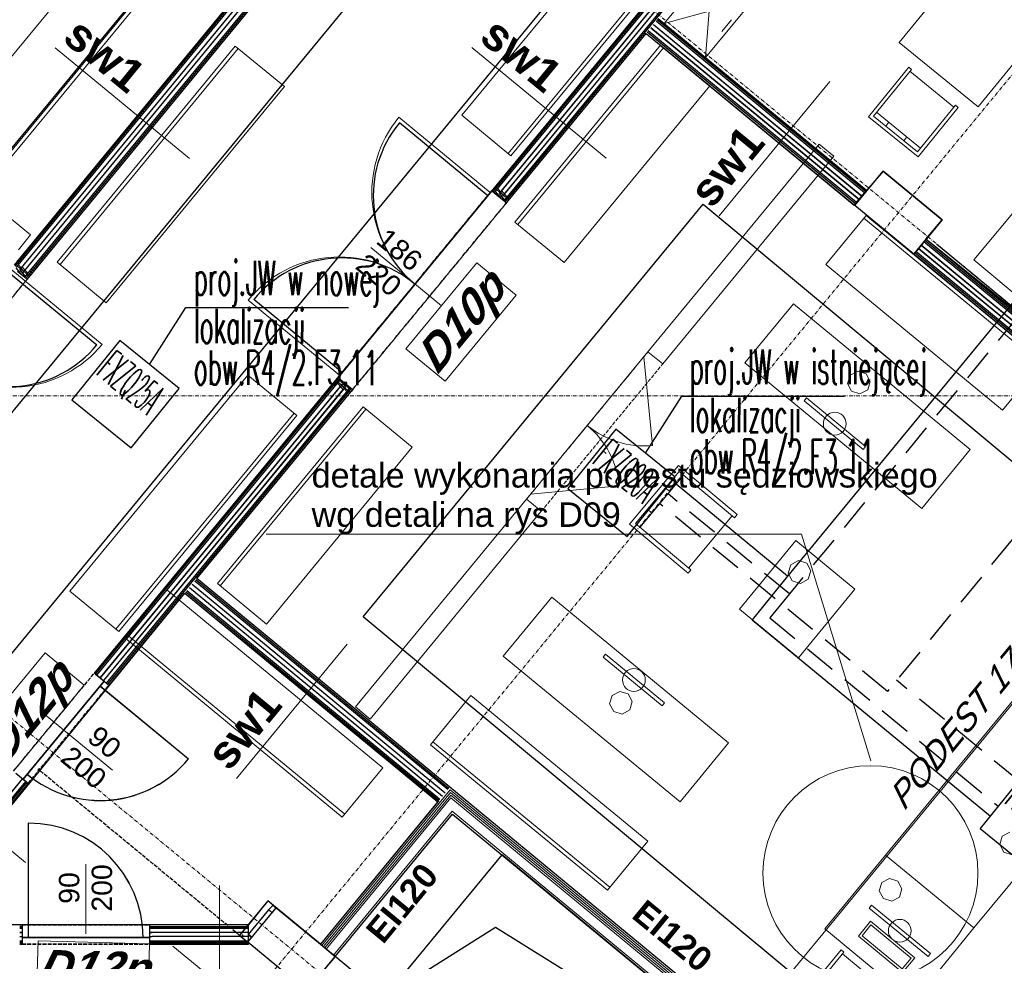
# Model space of a CAD drawing. Header units: millimetres. Extents: x -8642 to 28269, y -6609 to 3701.
# Tile 187 of 256: x 6579 to 7353, y -4508 to -3768. Entities that reach past the tile are written whole.
import ezdxf
from ezdxf.enums import TextEntityAlignment as Align

# ---------------------------------------------------------------- set-up
doc = ezdxf.new("R2010")
doc.units = ezdxf.units.MM
doc.header["$LTSCALE"] = 1000
doc.header["$MEASUREMENT"] = 0
for name, pattern in [('DASHED', [19.05, 12.7, -6.35]), ('rzut 1 pietra$0$ArchiTECH.PC 1. Line Type', [0.004, 0.003, -0.001]), ('rzut 1 pietra$0$ArchiTECH.PC 5. Line Type', [0.0053, 0.003, -0.001, 0.0003, -0.001]), ('rzut 1 pietra$0$ArchiTECH.PC Solid Line Type', [0]), ('SUFIT_1 PIETRO$0$ArchiTECH.PC 1. Line Type', [0.004, 0.003, -0.001]), ('SUFIT_1 PIETRO$0$ArchiTECH.PC Solid Line Type', [0])]:
    doc.linetypes.add(name, pattern=pattern)
doc.layers.get('0').update_dxf_attribs({"lineweight": 25})
for name, color, linetype, lineweight in [('_Etap_1_klimatyzator_w starej_lokalizacji', 5, 'Continuous', 30), ('_Etap_1_opis', 7, 'Continuous', 30), ('_Etap_5_klimatyzator_w nowej_lokalizacji', 7, 'Continuous', 30), ('IS_ARCH', 254, 'Continuous', 18), ('IS_FREON_GAZ', 254, 'DASHED', 30), ('IS_HC_FREON_CIECZ', 254, 'Continuous', 30)]:
    doc.layers.add(name, color=color, linetype=linetype, lineweight=lineweight)
for name, color, linetype in [('IS_WK_KAN_SKROPLINY', 254, 'DASHED'), ('SUFIT_1 PIETRO$0$ELEM KONSTRUKCJI - inwent', 254, 'Continuous'), ('SUFIT_1 PIETRO$0$INWENTARYZACJA', 254, 'Continuous'), ('SUFIT_1 PIETRO$0$Kalka 1', 254, 'Continuous'), ('SUFIT_1 PIETRO$0$sciany projektowane', 254, 'Continuous'), ('SUFIT_1 PIETRO$0$TYP SUFITÓW_NOWYCH', 254, 'Continuous')]:
    doc.layers.add(name, color=color, linetype=linetype)
doc.styles.add('romans1', font='simplex.shx', dxfattribs={"width": 0.8})
doc.styles.add('rzut 1 pietra$0$ArchiTECHStyle1', font='arial.ttf', dxfattribs={"height": 0.16})
doc.styles.add('rzut 1 pietra$0$ArchiTECHStyle2', font='ariali.ttf', dxfattribs={"oblique": 15, "height": 0.16})
doc.styles.add('rzut 1 pietra$0$ArchiTECHStyle3', font='arialbd.ttf', dxfattribs={"height": 0.192})
doc.styles.add('rzut 1 pietra$0$ArchiTECHStyle4', font='arialbi.ttf', dxfattribs={"oblique": 15, "height": 0.256})

# ---------------------------------------------------------------- blocks, each defined once
blk = doc.blocks.new('jw_FXZQ25A')
blk.add_lwpolyline([(0, 0), (60, 0), (60, 60), (0, 60)], close=True)
at = {"color": 7, "style": 'romans1', "width": 0.35}
blk.add_text('FXZQ25A', height=25, rotation=359.91893, dxfattribs=at).set_placement((1.49, 27.37))
blk = doc.blocks.new('jw_FXZQ20A')
blk.add_lwpolyline([(0, 0), (60, 0), (60, 60), (0, 60)], close=True)
at = {"color": 7, "style": 'romans1', "width": 0.35}
blk.add_text('FXZQ20A', height=25, rotation=359.91893, dxfattribs=at).set_placement((1.49, 27.37))
blk = doc.blocks.new('jw_FXZQ32A')
blk.add_lwpolyline([(0, 0), (60, 0), (60, 60), (0, 60)], close=True)
at = {"color": 7, "style": 'romans1', "width": 0.35}
blk.add_text('FXZQ32A', height=25, rotation=359.91893, dxfattribs=at).set_placement((1.49, 27.37))

msp = doc.modelspace()

# ---------------------------------------------------------------- linework, layer by layer
at = {"layer": '_Etap_1_opis'}
for p, q in [((6681.44, -4039.31), (6709.88, -3994.5)), ((6709.88, -3994.5), (6837.76, -3994.5)), ((7071.15, -4109.07), (7099.59, -4064.26)), ((7099.59, -4064.26), (7227.47, -4064.26))]:
    msp.add_line(p, q, dxfattribs=at)
at = {"layer": 'IS_ARCH', "linetype": 'rzut 1 pietra$0$ArchiTECH.PC 5. Line Type'}
for p, q in [((11029.06, 640.28), (6163.57, -5262.21)), ((6344.02, -3156.71), (8494.04, -4929)), ((5712.64, -3608.22), (8016.99, -5507.73)), ((-3575.49, -4062.89), (8802.36, -4064.08))]:
    msp.add_line(p, q, dxfattribs=at)
at = {"layer": 'IS_ARCH', "linetype": 'rzut 1 pietra$0$ArchiTECH.PC Solid Line Type'}
for p, q in [((6928.86, -3531.85), (6576.79, -3958.95)), ((6577.76, -3959.74), (6930.62, -3531.68)), ((6578.72, -3960.54), (6932.38, -3531.51)), ((6581.29, -3962.66), (6937.07, -3531.06)), ((6583.87, -3964.78), (6941.76, -3530.6)), ((6586.44, -3966.9), (6946.45, -3530.15)), ((6587.4, -3967.69), (6948.21, -3529.98)), ((6588.37, -3968.49), (6949.97, -3529.81)), ((7168.1, -3638.57), (6953.51, -3898.9)), ((6954.47, -3899.7), (7169.07, -3639.36)), ((6955.44, -3900.49), (7170.03, -3640.16)), ((7172.6, -3642.28), (6958.01, -3902.61)), ((7175.18, -3644.4), (6960.58, -3904.73)), ((6963.15, -3906.85), (7177.75, -3646.52)), ((6964.12, -3907.65), (7178.71, -3647.32)), ((7066.76, -3673.8), (6926.83, -3843.55)), ((6963.09, -3873.45), (7103.03, -3703.69)), ((6965.41, -3875.36), (7105.34, -3705.6)), ((6521.71, -3859.42), (6636.2, -3720.53)), ((7085.85, -3771.43), (7124.02, -3725.13)), ((7124.02, -3725.13), (7118.26, -3798.14)), ((7270.58, -3786.45), (7321, -3724.34)), ((6672.47, -3750.42), (6557.98, -3889.32)), ((6674.78, -3752.33), (6560.29, -3891.23)), ((7085.85, -3771.43), (7156.42, -3751.84)), ((7156.42, -3751.84), (7118.26, -3798.14)), ((6587.88, -3937.58), (6366.7, -3755.26)), ((7244.78, -3902.43), (7081.19, -3767.59)), ((7075.36, -3774.66), (7238.95, -3909.51)), ((7077.48, -3772.09), (7241.07, -3906.94)), ((7243.19, -3904.36), (7079.6, -3769.51)), ((7243.99, -3903.4), (7080.4, -3768.55)), ((7118.26, -3798.14), (7085.85, -3771.43)), ((7085.85, -3771.43), (7085.85, -3771.43)), ((7131.21, -3777.71), (7138.84, -3768.45)), ((7383.11, -3774.76), (7332.68, -3836.87)), ((6965.08, -3908.44), (7071.65, -3779.16)), ((7071.65, -3779.16), (7235.24, -3914.01)), ((7236.04, -3913.04), (7072.45, -3778.2)), ((7236.83, -3912.08), (7073.24, -3777.23)), ((6712.68, -3877.47), (6607.16, -3790.49)), ((6608.8, -3958.99), (6748.73, -3789.23)), ((6611.11, -3960.9), (6751.05, -3791.14)), ((6748.73, -3789.23), (6787.31, -3821.03)), ((7040.16, -3877.16), (6934.64, -3790.17)), ((7083.01, -3788.52), (6968.52, -3927.42)), ((7085.33, -3790.43), (6970.83, -3929.33)), ((7121.59, -3820.33), (7083.01, -3788.52)), ((7332.68, -3836.87), (7270.58, -3786.45)), ((7278, -3805.84), (7246.49, -3844.65)), ((7280.12, -3807.55), (7278, -3805.84)), ((7250.32, -3844.26), (7280.12, -3807.55)), ((7278.97, -3808.97), (7313.56, -3837.04)), ((6787.31, -3821.03), (6647.38, -3990.79)), ((7007.1, -3959.22), (7121.59, -3820.33)), ((7216.12, -3817.02), (7129.14, -3922.54)), ((7314.7, -3835.63), (7284.91, -3872.33)), ((7285.3, -3876.17), (7316.82, -3837.35)), ((7316.82, -3837.35), (7314.7, -3835.63)), ((6949.06, -3904.3), (6877.29, -3845.15)), ((6926.83, -3843.55), (6965.41, -3875.36)), ((7246.49, -3844.65), (7285.3, -3876.17)), ((7284.91, -3872.33), (7250.32, -3844.26)), ((7252.72, -3841.16), (7287.37, -3869.3)), ((7259.92, -3852.05), (7262.31, -3848.96)), ((7276.5, -3860.47), (7274.04, -3863.51)), ((7207.64, -3866.14), (7073.08, -4029.38)), ((7219.22, -3875.68), (7207.64, -3866.14)), ((7084.66, -4038.92), (7219.22, -3875.68)), ((7235.63, -3914.33), (7257.89, -3887.32)), ((7257.89, -3887.32), (7304.19, -3925.49)), ((6953.51, -3898.9), (6952.24, -3900.44)), ((6953.2, -3901.24), (6954.47, -3899.7)), ((6827.57, -4051.68), (6952.24, -3900.44)), ((6952.24, -3900.44), (6827.57, -4051.68)), ((6827.57, -4051.68), (6952.24, -3900.44)), ((6952.24, -3900.44), (6953.2, -3901.24)), ((6953.2, -3901.24), (6954.17, -3902.03)), ((6954.17, -3902.03), (6955.44, -3900.49)), ((6954.17, -3902.03), (6956.09, -3903.62)), ((6955, -3901.02), (6959.38, -3906.34)), ((6956.09, -3903.62), (6961.88, -3908.4)), ((6957.94, -3902.55), (6962.32, -3907.87)), ((6961.88, -3908.4), (6963.15, -3906.85)), ((6962.85, -3909.19), (6964.12, -3907.65)), ((7235.24, -3914.01), (7244.78, -3902.43)), ((6961.88, -3908.4), (6962.85, -3909.19)), ((6962.85, -3909.19), (6963.81, -3909.99)), ((6963.81, -3909.99), (6965.08, -3908.44)), ((7281.93, -3952.49), (7235.63, -3914.33)), ((7329.05, -3957.04), (7367.56, -3911.03)), ((7244.54, -3922.15), (7212.78, -3960.77)), ((7383.55, -4036.5), (7244.54, -3922.15)), ((6968.52, -3927.42), (7007.1, -3959.22)), ((7381.65, -4038.82), (7242.63, -3924.47)), ((7304.19, -3925.49), (7281.93, -3952.49)), ((6578.33, -3949.15), (6587.88, -3937.58)), ((7291.47, -3940.92), (7281.93, -3952.49)), ((7287.76, -3945.42), (7573.2, -4180.71)), ((7575.32, -4178.14), (7289.88, -3942.85)), ((7576.11, -4177.17), (7290.67, -3941.88)), ((7389.64, -4021.84), (7291.47, -3940.92)), ((6910.74, -3993.24), (6855.18, -3947.44)), ((7281.93, -3952.49), (7567.37, -4187.78)), ((7568.16, -4186.82), (7282.72, -3951.53)), ((7568.96, -4185.85), (7283.52, -3950.56)), ((7285.64, -3947.99), (7571.08, -4183.28)), ((6578.29, -3961.07), (6582.67, -3966.38)), ((6647.38, -3990.79), (6608.8, -3958.99)), ((6882.88, -4027.03), (6938.59, -3959.45)), ((6938.59, -3959.45), (6969.45, -3984.89)), ((7212.78, -3960.77), (7351.79, -4075.12)), ((7390.4, -4008.39), (7329.05, -3957.04)), ((6572.34, -3964.35), (6644.1, -4023.5)), ((6577.45, -3962.08), (6579.38, -3963.67)), ((6579.38, -3963.67), (6585.17, -3968.44)), ((6581.22, -3962.6), (6585.6, -3967.91)), ((6585.17, -3968.44), (6586.44, -3966.9)), ((6585.17, -3968.44), (6586.13, -3969.24)), ((6586.13, -3969.24), (6587.4, -3967.69)), ((6586.13, -3969.24), (6587.1, -3970.03)), ((6587.1, -3970.03), (6588.37, -3968.49)), ((6969.45, -3984.89), (6913.75, -4052.47)), ((6830.75, -4047.83), (6758.99, -3988.67)), ((7149.25, -4038), (7187.37, -3991.66)), ((7187.37, -3991.66), (7326.38, -4106.01)), ((6913.75, -4052.47), (6882.88, -4027.03)), ((6977.67, -4145.12), (7073.08, -4029.38)), ((7073.08, -4029.38), (6977.67, -4145.12)), ((7073.08, -4029.38), (6977.67, -4145.12)), ((7073.08, -4029.38), (7076.94, -4032.56)), ((7069.9, -4033.24), (7076.61, -4102.91)), ((7076.94, -4032.56), (7084.66, -4038.92)), ((7288.26, -4152.35), (7149.25, -4038)), ((7351.79, -4075.12), (7383.55, -4036.5)), ((7237.95, -4044.59), (7231.9, -4047.82)), ((7244.51, -4046.59), (7237.95, -4044.59)), ((7247.73, -4052.64), (7244.51, -4046.59)), ((6758.62, -4047.61), (6618.69, -4217.37)), ((6826.29, -4053.23), (6638.01, -4281.65)), ((6638.97, -4282.44), (6827.26, -4054.02)), ((6797.21, -4079.41), (6758.62, -4047.61)), ((6826.29, -4053.23), (6827.57, -4051.68)), ((6827.26, -4054.02), (6828.53, -4052.48)), ((6827.57, -4051.68), (6828.53, -4052.48)), ((6828.22, -4054.82), (6829.5, -4053.28)), ((6828.53, -4052.48), (6829.5, -4053.28)), ((6829.06, -4053.8), (6833.44, -4059.12)), ((6829.5, -4053.28), (6831.43, -4054.87)), ((7231.9, -4047.82), (7229.9, -4054.37)), ((7229.9, -4054.37), (7233.13, -4060.42)), ((7231.9, -4047.82), (7231.9, -4047.82)), ((7245.74, -4059.2), (7247.73, -4052.64)), ((6639.94, -4283.24), (6828.22, -4054.82)), ((6830.8, -4056.94), (6642.51, -4285.36)), ((6833.37, -4059.06), (6645.08, -4287.48)), ((6647.65, -4289.6), (6835.94, -4061.18)), ((6648.62, -4290.39), (6836.9, -4061.97)), ((6831.43, -4054.87), (6837.21, -4059.64)), ((6831.99, -4055.33), (6836.38, -4060.65)), ((6835.94, -4061.18), (6837.21, -4059.64)), ((6836.9, -4061.97), (6838.18, -4060.43)), ((6837.21, -4059.64), (6838.18, -4060.43)), ((6839.14, -4061.23), (6837.87, -4062.77)), ((6838.18, -4060.43), (6839.14, -4061.23)), ((7233.13, -4060.42), (7239.69, -4062.42)), ((7239.69, -4062.42), (7245.74, -4059.2)), ((6718.62, -4207.43), (6837.87, -4062.77)), ((7197.68, -4065.63), (7195.77, -4067.95)), ((7195.77, -4067.95), (7242.07, -4106.11)), ((7243.97, -4103.8), (7197.68, -4065.63)), ((6654.96, -4247.26), (6794.89, -4077.5)), ((6849.14, -4072.53), (6734.65, -4211.42)), ((6851.46, -4074.43), (6736.97, -4213.33)), ((6887.73, -4104.33), (6849.14, -4072.53)), ((6657.27, -4249.17), (6797.21, -4079.41)), ((6773.23, -4243.22), (6887.73, -4104.33)), ((7242.07, -4106.11), (7243.97, -4103.8)), ((7326.38, -4106.01), (7288.26, -4152.35)), ((7058.55, -4164.75), (7097.05, -4118.73)), ((7097.46, -4123.34), (7063.16, -4164.34)), ((7097.05, -4118.73), (7143.07, -4157.24)), ((7140.97, -4159.75), (7097.46, -4123.34)), ((7066.68, -4167.43), (7101.06, -4126.35)), ((6980.85, -4141.27), (7050.53, -4134.56)), ((7090.28, -4139.24), (7086.68, -4136.23)), ((7149.28, -4560.75), (7501.62, -4133.59)), ((6977.67, -4145.12), (6843.11, -4308.37)), ((6977.67, -4145.12), (6981.53, -4148.3)), ((6854.68, -4317.91), (6989.25, -4154.66)), ((6981.53, -4148.3), (6989.25, -4154.66)), ((7072.68, -4152.96), (7076.21, -4156.05)), ((7104.99, -4199.34), (7139.29, -4158.35)), ((7143.07, -4157.24), (7140.97, -4159.75)), ((7104.56, -4203.25), (7058.55, -4164.75)), ((7063.16, -4164.34), (7106.66, -4200.74)), ((7193.73, -4172.64), (6772.98, -4172.64)), ((7144.92, -4231.68), (7189.39, -4177.61)), ((7189.39, -4177.61), (7235.72, -4215.73)), ((7248.2, -4350.77), (7193.73, -4172.64)), ((7463.04, -4177.72), (7259.76, -4424.85)), ((7191.29, -4193.45), (7185.24, -4196.67)), ((7197.85, -4195.44), (7191.29, -4193.45)), ((7106.66, -4200.74), (7104.56, -4203.25)), ((7185.24, -4196.67), (7183.25, -4203.23)), ((7185.24, -4196.67), (7185.24, -4196.67)), ((7201.08, -4201.49), (7197.85, -4195.44)), ((7199.08, -4208.05), (7201.08, -4201.49)), ((6915.81, -4373.22), (6717.03, -4209.36)), ((6916.61, -4372.26), (6717.83, -4208.4)), ((6917.4, -4371.29), (6718.62, -4207.43)), ((7183.25, -4203.23), (7186.47, -4209.28)), ((7186.47, -4209.28), (7193.03, -4211.28)), ((7193.03, -4211.28), (7199.08, -4208.05)), ((6694.91, -4216.39), (6663.11, -4254.97)), ((6864.67, -4356.32), (6694.91, -4216.39)), ((6909.45, -4380.94), (6710.67, -4217.08)), ((6712.79, -4214.51), (6911.57, -4378.37)), ((6714.91, -4211.94), (6913.69, -4375.79)), ((6734.65, -4211.42), (6773.23, -4243.22)), ((7235.72, -4215.73), (7191.25, -4269.79)), ((6618.69, -4217.37), (6657.27, -4249.17)), ((6649.58, -4291.19), (6709.08, -4219.01)), ((6709.08, -4219.01), (6907.86, -4382.87)), ((6908.66, -4381.9), (6709.87, -4218.04)), ((6997.42, -4222.19), (6959.3, -4268.53)), ((7136.43, -4336.54), (6997.42, -4222.19)), ((7191.25, -4269.79), (7144.92, -4231.68)), ((7329.26, -4482.03), (7532.55, -4234.89)), ((6663.11, -4254.97), (6832.87, -4394.9)), ((6665.02, -4252.65), (6834.78, -4392.59)), ((6836.62, -4259.03), (6749.64, -4364.55)), ((6543.54, -4333.37), (6599.24, -4265.79)), ((6599.24, -4265.79), (6630.11, -4291.23)), ((6959.3, -4268.53), (7098.31, -4382.88)), ((7039.79, -4266.94), (7037.88, -4269.25)), ((7037.88, -4269.25), (7084.18, -4307.41)), ((7086.09, -4305.1), (7039.79, -4266.94)), ((6638.01, -4281.65), (6638.97, -4282.44)), ((6638.97, -4282.44), (6639.94, -4283.24)), ((6639.94, -4283.24), (6645.72, -4288.01)), ((6630.11, -4291.23), (6574.4, -4358.81)), ((6582.12, -4365.17), (6645.72, -4288.01)), ((6645.72, -4288.01), (6582.12, -4365.17)), ((6645.72, -4288.01), (6582.12, -4365.17)), ((6642.54, -4291.86), (6711.99, -4349.11)), ((6645.72, -4288.01), (6647.65, -4289.6)), ((6647.65, -4289.6), (6648.62, -4290.39)), ((6648.62, -4290.39), (6649.58, -4291.19)), ((6902.13, -4338.03), (6933.89, -4299.42)), ((6933.89, -4299.42), (7072.9, -4413.77)), ((7044.88, -4299.35), (7042.88, -4305.91)), ((7050.93, -4296.13), (7044.88, -4299.35)), ((7044.88, -4299.35), (7044.88, -4299.35)), ((7057.49, -4298.13), (7050.93, -4296.13)), ((7060.71, -4304.18), (7057.49, -4298.13)), ((6843.11, -4308.37), (6854.68, -4317.91)), ((7042.88, -4305.91), (7046.11, -4311.96)), ((7058.71, -4310.73), (7060.71, -4304.18)), ((7084.18, -4307.41), (7086.09, -4305.1)), ((6597.67, -4313.19), (6652.15, -4358.1)), ((7046.11, -4311.96), (7052.67, -4313.96)), ((7052.67, -4313.96), (7058.71, -4310.73)), ((7041.14, -4452.38), (6902.13, -4338.03)), ((7043.05, -4450.07), (6904.03, -4335.72)), ((7098.31, -4382.88), (7136.43, -4336.54)), ((6583.86, -4430.7), (6478.34, -4343.72)), ((6832.87, -4394.9), (6864.67, -4356.32)), ((6576.33, -4360.4), (6582.12, -4365.17)), ((6581.47, -4364.64), (6501.14, -4462.09)), ((6503.72, -4464.21), (6584.05, -4366.76)), ((6504.68, -4465.01), (6585.01, -4367.55)), ((6519.63, -4448.83), (6585.98, -4368.35)), ((6582.12, -4365.17), (6584.05, -4366.76)), ((6584.05, -4366.76), (6585.01, -4367.55)), ((6585.01, -4367.55), (6585.98, -4368.35)), ((7352.96, -4730.33), (6917.4, -4371.29)), ((6816.79, -4495.71), (6917.61, -4373.41)), ((6817.95, -4496.66), (6917.81, -4375.52)), ((6819.11, -4497.62), (6918.01, -4377.63)), ((6917.61, -4373.41), (7352.01, -4731.49)), ((6917.81, -4375.52), (7351.05, -4732.64)), ((6918.01, -4377.63), (7350.1, -4733.8)), ((6907.86, -4382.87), (6815.63, -4494.76)), ((6820.26, -4498.57), (6918.22, -4379.74)), ((6918.22, -4379.74), (7349.15, -4734.96)), ((6826.05, -4503.34), (6919.23, -4390.3)), ((6919.23, -4390.3), (7344.38, -4740.75)), ((6586.31, -4489.55), (6586.31, -4399.55)), ((7351.45, -4409.9), (7349.46, -4416.46)), ((7357.5, -4406.68), (7351.45, -4409.9)), ((7351.45, -4409.9), (7351.45, -4409.9)), ((7072.9, -4413.77), (7041.14, -4452.38)), ((7349.46, -4416.46), (7352.68, -4422.51)), ((6866.18, -4536.27), (6958.41, -4424.38)), ((6958.41, -4424.38), (7258.94, -4672.27)), ((7259.76, -4424.85), (7212.11, -4482.77)), ((7259.76, -4424.85), (7329.26, -4482.03)), ((7329.26, -4482.03), (7259.76, -4424.85)), ((7352.68, -4422.51), (7359.24, -4424.51)), ((6631.31, -4486.74), (6631.31, -4431.92)), ((6736.35, -4448.55), (6736.35, -4585.3)), ((7256.86, -4446.37), (7254.86, -4452.93)), ((7262.91, -4443.15), (7256.86, -4446.37)), ((7256.86, -4446.37), (7256.86, -4446.37)), ((7269.47, -4445.14), (7262.91, -4443.15)), ((7272.69, -4451.19), (7269.47, -4445.14)), ((7254.86, -4452.93), (7258.09, -4458.98)), ((7270.69, -4457.75), (7272.69, -4451.19)), ((6774.35, -4460.73), (6752.09, -4487.73)), ((6780.91, -4466.13), (6774.35, -4460.73)), ((6775, -4467.5), (6778.42, -4464.08)), ((6780.59, -4466.52), (6776.91, -4462.84)), ((7246.86, -4466.37), (7248.76, -4464.05)), ((7248.76, -4464.05), (7295.1, -4502.16)), ((7258.09, -4458.98), (7264.64, -4460.98)), ((7264.64, -4460.98), (7270.69, -4457.75)), ((6758.58, -4493.06), (6780.84, -4466.05)), ((6759.13, -4487.05), (6775.03, -4467.76)), ((6775.03, -4467.76), (6777.73, -4469.99)), ((6777.73, -4469.99), (6780.91, -4466.13)), ((6780.84, -4466.05), (6827.14, -4504.21)), ((7293.19, -4504.48), (7246.86, -4466.37)), ((6579.31, -4479.55), (6581.31, -4479.55)), ((6581.31, -4479.55), (6581.31, -4480.8)), ((6683.31, -4479.55), (6681.31, -4479.55)), ((6681.31, -4479.55), (6681.31, -4480.8)), ((6759.13, -4479.55), (6683.31, -4479.55)), ((6759.13, -4494.55), (6759.13, -4479.55)), ((7238.46, -4488.37), (7247.99, -4476.79)), ((7248.27, -4479.6), (7241.28, -4488.1)), ((7247.99, -4476.79), (7282.75, -4505.38)), ((7279.93, -4505.65), (7248.27, -4479.6)), ((6579.31, -4480.8), (6581.31, -4480.8)), ((6579.31, -4482.05), (6581.31, -4482.05)), ((6579.31, -4485.39), (6581.31, -4485.39)), ((6581.31, -4480.8), (6581.31, -4482.05)), ((6581.31, -4482.05), (6581.31, -4489.55)), ((6681.31, -4480.8), (6683.31, -4480.8)), ((6681.31, -4480.8), (6681.31, -4482.05)), ((6681.31, -4482.05), (6683.31, -4482.05)), ((6681.31, -4482.05), (6681.31, -4489.55)), ((6681.31, -4485.39), (6683.31, -4485.39)), ((6683.31, -4480.8), (6759.13, -4480.8)), ((6683.31, -4482.05), (6759.13, -4482.05)), ((6759.13, -4485.39), (6683.31, -4485.39)), ((6752.09, -4487.73), (6758.65, -4493.14)), ((6753.56, -4488.94), (6755.05, -4487.45)), ((6761.42, -4489.77), (6758.74, -4487.09)), ((6761.83, -4489.28), (6759.13, -4487.05)), ((6953.33, -4481.5), (6866.18, -4536.27)), ((7258.94, -4672.27), (6953.33, -4481.5)), ((7212.11, -4482.77), (7281.62, -4539.95)), ((7281.62, -4539.95), (7329.26, -4482.03)), ((6579.31, -4488.72), (6581.31, -4488.72)), ((6579.31, -4492.05), (6581.31, -4492.05)), ((6579.31, -4493.3), (6581.31, -4493.3)), ((6581.31, -4494.55), (6579.31, -4494.55)), ((6579.31, -4494.55), (6581.31, -4494.55)), ((6581.31, -4489.55), (6581.31, -4492.05)), ((6581.31, -4489.55), (6681.31, -4489.55)), ((6681.31, -4489.55), (6581.31, -4489.55)), ((6581.31, -4489.55), (6681.31, -4489.55)), ((6581.31, -4492.05), (6581.31, -4493.3)), ((6581.31, -4493.3), (6581.31, -4494.55)), ((6592.72, -4532.25), (6593.76, -4492.26)), ((6593.76, -4492.26), (6681.31, -4494.55)), ((6681.31, -4494.55), (6680.26, -4534.54)), ((6681.31, -4488.72), (6683.31, -4488.72)), ((6681.31, -4489.55), (6681.31, -4492.05)), ((6681.31, -4492.05), (6683.31, -4492.05)), ((6681.31, -4492.05), (6681.31, -4493.3)), ((6681.31, -4493.3), (6683.31, -4493.3)), ((6681.31, -4493.3), (6681.31, -4494.55)), ((6681.31, -4494.55), (6683.31, -4494.55)), ((6681.31, -4494.55), (6683.31, -4494.55)), ((6759.13, -4488.72), (6683.31, -4488.72)), ((6683.31, -4492.05), (6759.13, -4492.05)), ((6683.31, -4493.3), (6759.13, -4493.3)), ((6683.31, -4494.55), (6759.13, -4494.55)), ((6758.21, -4492.78), (6761.76, -4489.22)), ((6804.88, -4531.22), (6758.58, -4493.06)), ((6758.65, -4493.14), (6761.83, -4489.28)), ((6815.63, -4494.76), (6826.05, -4503.34)), ((7273.22, -4516.96), (7238.46, -4488.37)), ((7241.28, -4488.1), (7272.94, -4514.15)), ((7287.08, -4980.32), (6699.77, -4496.2)), ((7193.16, -4537.89), (7224.92, -4499.28)), ((7227.03, -4501.01), (7197, -4537.52)), ((7224.92, -4499.28), (7227.03, -4501.01)), ((7260.27, -4530.71), (7225.87, -4502.41)), ((7295.1, -4502.16), (7293.19, -4504.48)), ((6827.14, -4504.21), (6804.88, -4531.22)), ((7272.94, -4514.15), (7279.93, -4505.65)), ((7282.75, -4505.38), (7273.22, -4516.96))]:
    msp.add_line(p, q, dxfattribs=at)
at = {"layer": 'IS_ARCH', "linetype": 'rzut 1 pietra$0$ArchiTECH.PC 1. Line Type'}
for p, q in [((6827.57, -4051.68), (6952.24, -3900.44)), ((6839.14, -4061.23), (6963.81, -3909.99)), ((6462.43, -4121.27), (6587.1, -3970.03)), ((6977.67, -4145.12), (7073.08, -4029.38)), ((6989.25, -4154.66), (7084.66, -4038.92)), ((6574.4, -4358.81), (6638.01, -4281.65)), ((6585.98, -4368.35), (6649.58, -4291.19)), ((6752.09, -4487.73), (6593.44, -4356.95)), ((6581.31, -4479.55), (6681.31, -4479.55)), ((6581.31, -4494.55), (6681.31, -4494.55))]:
    msp.add_line(p, q, dxfattribs=at)
at = {"layer": 'IS_ARCH', "linetype": 'rzut 1 pietra$0$ArchiTECH.PC Solid Line Type'}
for centre, radius in [((7219.87, -4085.87), 8.96), ((7061.99, -4287.18), 8.96), ((7247.88, -4439), 84.47), ((7270.98, -4484.26), 8.96)]:
    msp.add_circle(centre, radius, dxfattribs=at)
for centre, radius, start, end in [((6949.06, -3904.3), 93, 140.50087, 230.50087), ((6830.75, -4047.83), 93, 50.50087, 140.50087), ((6572.34, -3964.35), 93, 230.50087, 320.50087), ((7069.9, -4033.24), 70, 230.50087, 275.50087), ((6980.85, -4141.27), 70, 5.50087, 50.50087), ((6642.54, -4291.86), 90, 230.50087, 320.50087), ((6586.31, -4489.55), 90, 0, 90)]:
    msp.add_arc(centre, radius, start, end, dxfattribs=at)
at = {"layer": 'IS_FREON_GAZ', "ltscale": 0.002}
for points in [[(7534.12, -3795.07), (7184.17, -4219.61), (7088.86, -4141.05)], [(7184.17, -4219.61), (7168.92, -4238.44), (7348.55, -4386.52)]]:
    msp.add_lwpolyline(points, dxfattribs=at)
at = {"layer": 'IS_HC_FREON_CIECZ', "ltscale": 0.002}
for points in [[(7513.67, -3804.16), (7182.81, -4205.54), (7095.22, -4133.33)], [(7182.81, -4205.54), (7154.85, -4239.92), (7342.13, -4394.3)]]:
    msp.add_lwpolyline(points, dxfattribs=at)
at = {"layer": 'IS_WK_KAN_SKROPLINY', "lineweight": 30, "ltscale": 0.002}
for points in [[(7673.86, -3794.39), (7261.27, -4296.13), (7082.5, -4148.77)], [(7364.84, -4366.75), (7268.41, -4287.45)]]:
    msp.add_lwpolyline(points, dxfattribs=at)
at = {"layer": 'SUFIT_1 PIETRO$0$ELEM KONSTRUKCJI - inwent', "linetype": 'SUFIT_1 PIETRO$0$ArchiTECH.PC Solid Line Type'}
for p, q in [((7235.63, -3914.41), (7257.89, -3887.41)), ((7257.89, -3887.41), (7304.19, -3925.57)), ((7281.93, -3952.58), (7235.63, -3914.41)), ((7304.19, -3925.57), (7281.93, -3952.58)), ((6758.58, -4493.14), (6780.84, -4466.13)), ((6780.84, -4466.13), (6827.14, -4504.3)), ((6804.88, -4531.3), (6758.58, -4493.14)), ((6827.14, -4504.3), (6804.88, -4531.3))]:
    msp.add_line(p, q, dxfattribs=at)
at = {"layer": 'SUFIT_1 PIETRO$0$INWENTARYZACJA', "linetype": 'SUFIT_1 PIETRO$0$ArchiTECH.PC Solid Line Type'}
for p, q in [((7352.96, -4730.41), (6917.4, -4371.38)), ((6907.86, -4382.95), (6815.63, -4494.84)), ((6827.21, -4504.38), (6919.44, -4392.49)), ((6919.44, -4392.49), (7343.42, -4741.99)), ((6866.18, -4536.35), (6958.41, -4424.47)), ((6958.41, -4424.47), (7258.94, -4672.35)), ((6774.35, -4460.81), (6752.09, -4487.82)), ((6780.91, -4466.22), (6774.35, -4460.81)), ((6775, -4467.58), (6778.42, -4464.16)), ((6780.59, -4466.6), (6776.91, -4462.92)), ((6759.13, -4487.14), (6775.03, -4467.85)), ((6775.03, -4467.85), (6777.73, -4470.07)), ((6777.73, -4470.07), (6780.91, -4466.22)), ((6752.09, -4487.82), (6758.65, -4493.22)), ((6753.56, -4489.03), (6755.05, -4487.53)), ((6761.42, -4489.86), (6758.74, -4487.18)), ((6761.83, -4489.36), (6759.13, -4487.14)), ((6953.33, -4481.58), (6866.18, -4536.35)), ((7258.94, -4672.35), (6953.33, -4481.58)), ((6758.21, -4492.86), (6761.76, -4489.31)), ((6758.65, -4493.22), (6761.83, -4489.36)), ((6815.63, -4494.84), (6827.21, -4504.38)), ((6827.21, -4504.38), (6817.67, -4515.95)), ((7205.16, -4815.93), (6827.21, -4504.38))]:
    msp.add_line(p, q, dxfattribs=at)
at = {"layer": 'SUFIT_1 PIETRO$0$Kalka 1', "linetype": 'SUFIT_1 PIETRO$0$ArchiTECH.PC Solid Line Type'}
msp.add_line((7299.69, -3944.56), (7664.67, -4245.42), dxfattribs=at)
at = {"layer": 'SUFIT_1 PIETRO$0$Kalka 1', "linetype": 'SUFIT_1 PIETRO$0$ArchiTECH.PC 1. Line Type'}
msp.add_line((6752.09, -4487.82), (6593.44, -4357.04), dxfattribs=at)
at = {"layer": 'SUFIT_1 PIETRO$0$sciany projektowane', "linetype": 'SUFIT_1 PIETRO$0$ArchiTECH.PC Solid Line Type'}
for p, q in [((6928.86, -3531.93), (6574.89, -3961.35)), ((6575.85, -3962.14), (6930.62, -3531.76)), ((6576.81, -3962.94), (6932.38, -3531.59)), ((6579.39, -3965.06), (6937.07, -3531.14)), ((6581.96, -3967.18), (6941.76, -3530.69)), ((6584.53, -3969.3), (6946.45, -3530.24)), ((6585.5, -3970.09), (6948.21, -3530.07)), ((6586.46, -3970.89), (6949.97, -3529.9)), ((7144.22, -3667.63), (6951.6, -3901.3)), ((6952.56, -3902.1), (7145.18, -3668.42)), ((6953.53, -3902.89), (7146.15, -3669.22)), ((7148.72, -3671.34), (6956.1, -3905.01)), ((7151.29, -3673.46), (6958.67, -3907.13)), ((6961.25, -3909.25), (7153.87, -3675.58)), ((6962.21, -3910.05), (7154.83, -3676.37)), ((7244.78, -3902.52), (7081.19, -3767.67)), ((7075.36, -3774.74), (7238.95, -3909.59)), ((7077.48, -3772.17), (7241.07, -3907.02)), ((7243.19, -3904.45), (7079.6, -3769.6)), ((7243.99, -3903.48), (7080.4, -3768.63)), ((6963.17, -3910.84), (7071.65, -3779.24)), ((7071.65, -3779.24), (7235.24, -3914.09)), ((7236.04, -3913.13), (7072.45, -3778.28)), ((7236.83, -3912.16), (7073.24, -3777.31)), ((6947.15, -3906.7), (6877.7, -3849.46)), ((6829.48, -4049.45), (6950.33, -3902.84)), ((6950.33, -3902.84), (6829.48, -4049.45)), ((6829.48, -4049.45), (6950.33, -3902.84)), ((6951.6, -3901.3), (6950.33, -3902.84)), ((6950.33, -3902.84), (6951.29, -3903.64)), ((6951.29, -3903.64), (6952.56, -3902.1)), ((6951.29, -3903.64), (6952.26, -3904.43)), ((6952.26, -3904.43), (6953.53, -3902.89)), ((6952.26, -3904.43), (6954.19, -3906.02)), ((6953.09, -3903.42), (6957.48, -3908.73)), ((6954.19, -3906.02), (6959.97, -3910.79)), ((6956.03, -3904.95), (6960.41, -3910.27)), ((7235.24, -3914.09), (7244.78, -3902.52)), ((6959.97, -3910.79), (6961.25, -3909.25)), ((6959.97, -3910.79), (6960.94, -3911.59)), ((6960.94, -3911.59), (6962.21, -3910.05)), ((6960.94, -3911.59), (6961.9, -3912.38)), ((6961.9, -3912.38), (6963.17, -3910.84)), ((7291.47, -3941), (7281.93, -3952.58)), ((7287.76, -3945.5), (7573.2, -4180.79)), ((7575.32, -4178.22), (7289.88, -3942.93)), ((7576.11, -4177.26), (7290.67, -3941.97)), ((7389.64, -4021.93), (7291.47, -3941)), ((7281.93, -3952.58), (7567.37, -4187.87)), ((7568.16, -4186.9), (7282.72, -3951.61)), ((7568.96, -4185.94), (7283.52, -3950.65)), ((7285.64, -3948.08), (7571.08, -4183.37)), ((6570.43, -3966.75), (6639.88, -4023.99)), ((6576.38, -3963.46), (6580.76, -3968.78)), ((6577.47, -3966.07), (6583.26, -3970.84)), ((6579.31, -3964.99), (6583.69, -3970.31)), ((6583.26, -3970.84), (6584.53, -3969.3)), ((6583.26, -3970.84), (6584.22, -3971.63)), ((6584.22, -3971.63), (6585.5, -3970.09)), ((6584.22, -3971.63), (6585.19, -3972.43)), ((6585.19, -3972.43), (6586.46, -3970.89)), ((6832.66, -4045.6), (6763.21, -3988.35)), ((6828.2, -4051), (6638.01, -4281.73)), ((6638.97, -4282.52), (6829.17, -4051.79)), ((6639.94, -4283.32), (6830.13, -4052.59)), ((6828.2, -4051), (6829.48, -4049.45)), ((6829.17, -4051.79), (6830.44, -4050.25)), ((6829.48, -4049.45), (6830.44, -4050.25)), ((6830.13, -4052.59), (6831.4, -4051.04)), ((6830.44, -4050.25), (6831.4, -4051.04)), ((6830.97, -4051.57), (6835.35, -4056.89)), ((6831.4, -4051.04), (6833.33, -4052.63)), ((6833.33, -4052.63), (6839.12, -4057.4)), ((6833.9, -4053.1), (6838.28, -4058.42)), ((6832.7, -4054.71), (6642.51, -4285.44)), ((6835.28, -4056.83), (6645.08, -4287.56)), ((6647.65, -4289.68), (6837.85, -4058.95)), ((6648.62, -4290.48), (6838.81, -4059.74)), ((6718.62, -4207.52), (6839.78, -4060.54)), ((6837.85, -4058.95), (6839.12, -4057.4)), ((6838.81, -4059.74), (6840.09, -4058.2)), ((6839.12, -4057.4), (6840.09, -4058.2)), ((6841.05, -4058.99), (6839.78, -4060.54)), ((6840.09, -4058.2), (6841.05, -4058.99)), ((6916.61, -4372.34), (6717.83, -4208.48)), ((6917.4, -4371.38), (6718.62, -4207.52)), ((6909.45, -4381.02), (6710.67, -4217.16)), ((6712.79, -4214.59), (6911.57, -4378.45)), ((6714.91, -4212.02), (6913.69, -4375.88)), ((6915.81, -4373.31), (6717.03, -4209.45)), ((6649.58, -4291.27), (6709.08, -4219.09)), ((6709.08, -4219.09), (6907.86, -4382.95)), ((6908.66, -4381.99), (6709.87, -4218.13)), ((6638.01, -4281.73), (6638.97, -4282.52)), ((6638.97, -4282.52), (6639.94, -4283.32)), ((6639.94, -4283.32), (6645.72, -4288.09)), ((6582.12, -4365.25), (6645.72, -4288.09)), ((6645.72, -4288.09), (6582.12, -4365.25)), ((6645.72, -4288.09), (6582.12, -4365.25)), ((6642.54, -4291.95), (6711.99, -4349.19)), ((6645.72, -4288.09), (6647.65, -4289.68)), ((6647.65, -4289.68), (6648.62, -4290.48)), ((6648.62, -4290.48), (6649.58, -4291.27)), ((6576.33, -4360.48), (6582.12, -4365.25)), ((6581.47, -4364.72), (6499.24, -4464.49)), ((6501.81, -4466.61), (6584.05, -4366.84)), ((6502.77, -4467.41), (6585.01, -4367.64)), ((6519.63, -4448.92), (6585.98, -4368.43)), ((6582.12, -4365.25), (6584.05, -4366.84)), ((6584.05, -4366.84), (6585.01, -4367.64)), ((6585.01, -4367.64), (6585.98, -4368.43)), ((6586.31, -4489.64), (6586.31, -4399.64)), ((6579.31, -4479.64), (6581.31, -4479.64)), ((6581.31, -4479.64), (6581.31, -4480.89)), ((6683.31, -4479.64), (6681.31, -4479.64)), ((6681.31, -4479.64), (6681.31, -4480.89)), ((6759.13, -4479.64), (6683.31, -4479.64)), ((6759.13, -4494.64), (6759.13, -4479.64)), ((6579.31, -4480.89), (6581.31, -4480.89)), ((6579.31, -4482.14), (6581.31, -4482.14)), ((6579.31, -4485.47), (6581.31, -4485.47)), ((6581.31, -4480.89), (6581.31, -4482.14)), ((6581.31, -4482.14), (6581.31, -4489.64)), ((6681.31, -4480.89), (6683.31, -4480.89)), ((6681.31, -4480.89), (6681.31, -4482.14)), ((6681.31, -4482.14), (6683.31, -4482.14)), ((6681.31, -4482.14), (6681.31, -4489.64)), ((6681.31, -4485.47), (6683.31, -4485.47)), ((6683.31, -4480.89), (6759.13, -4480.89)), ((6683.31, -4482.14), (6759.13, -4482.14)), ((6759.13, -4485.47), (6683.31, -4485.47)), ((6579.31, -4488.81), (6581.31, -4488.81)), ((6579.31, -4492.14), (6581.31, -4492.14)), ((6579.31, -4493.39), (6581.31, -4493.39)), ((6581.31, -4494.64), (6579.31, -4494.64)), ((6579.31, -4494.64), (6581.31, -4494.64)), ((6581.31, -4489.64), (6581.31, -4492.14)), ((6581.31, -4489.64), (6681.31, -4489.64)), ((6681.31, -4489.64), (6581.31, -4489.64)), ((6581.31, -4489.64), (6681.31, -4489.64)), ((6581.31, -4492.14), (6581.31, -4493.39)), ((6581.31, -4493.39), (6581.31, -4494.64)), ((6681.31, -4488.81), (6683.31, -4488.81)), ((6681.31, -4489.64), (6681.31, -4492.14)), ((6681.31, -4492.14), (6683.31, -4492.14)), ((6681.31, -4492.14), (6681.31, -4493.39)), ((6681.31, -4493.39), (6683.31, -4493.39)), ((6681.31, -4493.39), (6681.31, -4494.64)), ((6681.31, -4494.64), (6683.31, -4494.64)), ((6681.31, -4494.64), (6683.31, -4494.64)), ((6759.13, -4488.81), (6683.31, -4488.81)), ((6683.31, -4492.14), (6759.13, -4492.14)), ((6683.31, -4493.39), (6759.13, -4493.39)), ((6683.31, -4494.64), (6759.13, -4494.64))]:
    msp.add_line(p, q, dxfattribs=at)
at = {"layer": 'SUFIT_1 PIETRO$0$sciany projektowane', "linetype": 'SUFIT_1 PIETRO$0$ArchiTECH.PC 1. Line Type'}
for p, q in [((6829.48, -4049.45), (6950.33, -3902.84)), ((6841.05, -4058.99), (6961.9, -3912.38)), ((6464.33, -4119.04), (6585.19, -3972.43)), ((6574.4, -4358.89), (6638.01, -4281.73)), ((6585.98, -4368.43), (6649.58, -4291.27)), ((6581.31, -4479.64), (6681.31, -4479.64)), ((6581.31, -4494.64), (6681.31, -4494.64))]:
    msp.add_line(p, q, dxfattribs=at)
at = {"layer": 'SUFIT_1 PIETRO$0$sciany projektowane', "linetype": 'SUFIT_1 PIETRO$0$ArchiTECH.PC Solid Line Type'}
for centre, start, end in [((6947.15, -3906.7), 140.50087, 230.50087), ((6832.66, -4045.6), 50.50087, 140.50087), ((6570.43, -3966.75), 230.50087, 320.50087), ((6642.54, -4291.95), 230.50087, 320.50087), ((6586.31, -4489.64), 0, 90)]:
    msp.add_arc(centre, 90, start, end, dxfattribs=at)
at = {"layer": 'SUFIT_1 PIETRO$0$TYP SUFITÓW_NOWYCH', "linetype": 'SUFIT_1 PIETRO$0$ArchiTECH.PC Solid Line Type'}
for p, q in [((6292.14, -4418.09), (7016.82, -3538.95)), ((6806.08, -3586.43), (6386.2, -4095.64)), ((7109.42, -3615.28), (6384.74, -4494.41)), ((7244.78, -3902.52), (7081.19, -3767.67)), ((7257.89, -3887.41), (7244.78, -3902.52)), ((7304.19, -3925.57), (7257.89, -3887.41)), ((6849.29, -4237.55), (7116.43, -3913.46)), ((7116.43, -3913.46), (7576.8, -4296.56)), ((7291.47, -3941), (7304.19, -3925.57)), ((7390.74, -4020.59), (7291.47, -3941)), ((6520.54, -4449.67), (6709.08, -4219.09)), ((6709.08, -4219.09), (6745.56, -4248.92)), ((7309.3, -4619.77), (6849.29, -4237.55)), ((6745.56, -4248.92), (6908.51, -4382.17)), ((6908.51, -4382.17), (6815.63, -4494.84)), ((6774.35, -4460.81), (6759.13, -4479.64)), ((6815.63, -4494.84), (6774.35, -4460.81)), ((6759.13, -4479.64), (6557.02, -4479.49))]:
    msp.add_line(p, q, dxfattribs=at)

# ---------------------------------------------------------------- block references
at = {"layer": '_Etap_1_klimatyzator_w starej_lokalizacji', "rotation": 321}
for name, p in [('jw_FXZQ20A', (7010.08, -4136.82)), ('jw_FXZQ32A', (7334.16, -4403.97))]:
    msp.add_blockref(name, p, dxfattribs=at)
at = {"layer": '_Etap_5_klimatyzator_w nowej_lokalizacji', "rotation": 321}
msp.add_blockref('jw_FXZQ25A', (6620.37, -4067.06), dxfattribs=at)

# ---------------------------------------------------------------- texts
at = {"layer": '_Etap_1_opis', "style": 'romans1', "width": 0.5}
for s, p in [('proj.JW w nowej', (6716.1, -3984.84)), ('lokalizacji', (6716.1, -4022.67)), ('proj.JW w istniejącej', (7105.81, -4054.59)), ('obw.R4/2.F3.11', (6716.1, -4055.28)), ('lokalizacji', (7105.81, -4092.42)), ('obw.R4/2.F3.11', (7105.81, -4125.03))]:
    msp.add_text(s, height=27, rotation=359.91893, dxfattribs=at).set_placement(p)
at = {"layer": 'IS_ARCH'}
for s, height, rotation, style, p in [('sw1', 25.6, 320.6, 'rzut 1 pietra$0$ArchiTECHStyle3', (6607.16, -3790.49)), ('sw1', 25.6, 320.6, 'rzut 1 pietra$0$ArchiTECHStyle3', (6934.64, -3790.17)), ('sw1', 25.6, 50.5, 'rzut 1 pietra$0$ArchiTECHStyle3', (7129.14, -3922.54)), ('186', 16, 320.6, 'rzut 1 pietra$0$ArchiTECHStyle1', (6855.41, -3947.16)), ('220', 16, 320.6, 'rzut 1 pietra$0$ArchiTECHStyle1', (6839.08, -3967.04)), ('sw1', 25.6, 50.5, 'rzut 1 pietra$0$ArchiTECHStyle3', (6749.64, -4364.55)), ('90', 16, 320.6, 'rzut 1 pietra$0$ArchiTECHStyle1', (6628.34, -4338.07)), ('200', 16, 320.6, 'rzut 1 pietra$0$ArchiTECHStyle1', (6607.2, -4354)), ('90', 16, 90, 'rzut 1 pietra$0$ArchiTECHStyle1', (6630.95, -4463.04)), ('200', 16, 90, 'rzut 1 pietra$0$ArchiTECHStyle1', (6656.68, -4469.26)), ('EI120', 19.2, 50.5, 'rzut 1 pietra$0$ArchiTECHStyle3', (6869.32, -4499.2)), ('EI120', 19.2, 320.6, 'rzut 1 pietra$0$ArchiTECHStyle3', (7055.6, -4477.88))]:
    msp.add_text(s, height=height, rotation=rotation, dxfattribs=dict(at, style=style)).set_placement(p, align=Align.BOTTOM_LEFT)
at = {"layer": 'IS_ARCH', "oblique": 15}
for s, height, rotation, style, p in [('D10p', 25.6, 50.5, 'rzut 1 pietra$0$ArchiTECHStyle4', (6913.75, -4052.47)), ('PODEST 17 cm', 19.2, 50.5, 'rzut 1 pietra$0$ArchiTECHStyle2', (7279.36, -4393.66)), ('D12p', 25.6, 50.5, 'rzut 1 pietra$0$ArchiTECHStyle4', (6574.4, -4358.81)), ('D12p', 25.6, 358.5, 'rzut 1 pietra$0$ArchiTECHStyle4', (6592.72, -4532.25))]:
    msp.add_text(s, height=height, rotation=rotation, dxfattribs=dict(at, style=style)).set_placement(p, align=Align.BOTTOM_LEFT)
at = {"layer": 'IS_ARCH', "style": 'rzut 1 pietra$0$ArchiTECHStyle1'}
for s, p in [('detale wykonania podestu sędziowskiego', (6808.74, -4141.76)), ('wg detali na rys D09', (6808.74, -4172.64))]:
    msp.add_text(s, height=19.2, dxfattribs=at).set_placement(p, align=Align.BOTTOM_LEFT)

doc.saveas('drawing.dxf')
